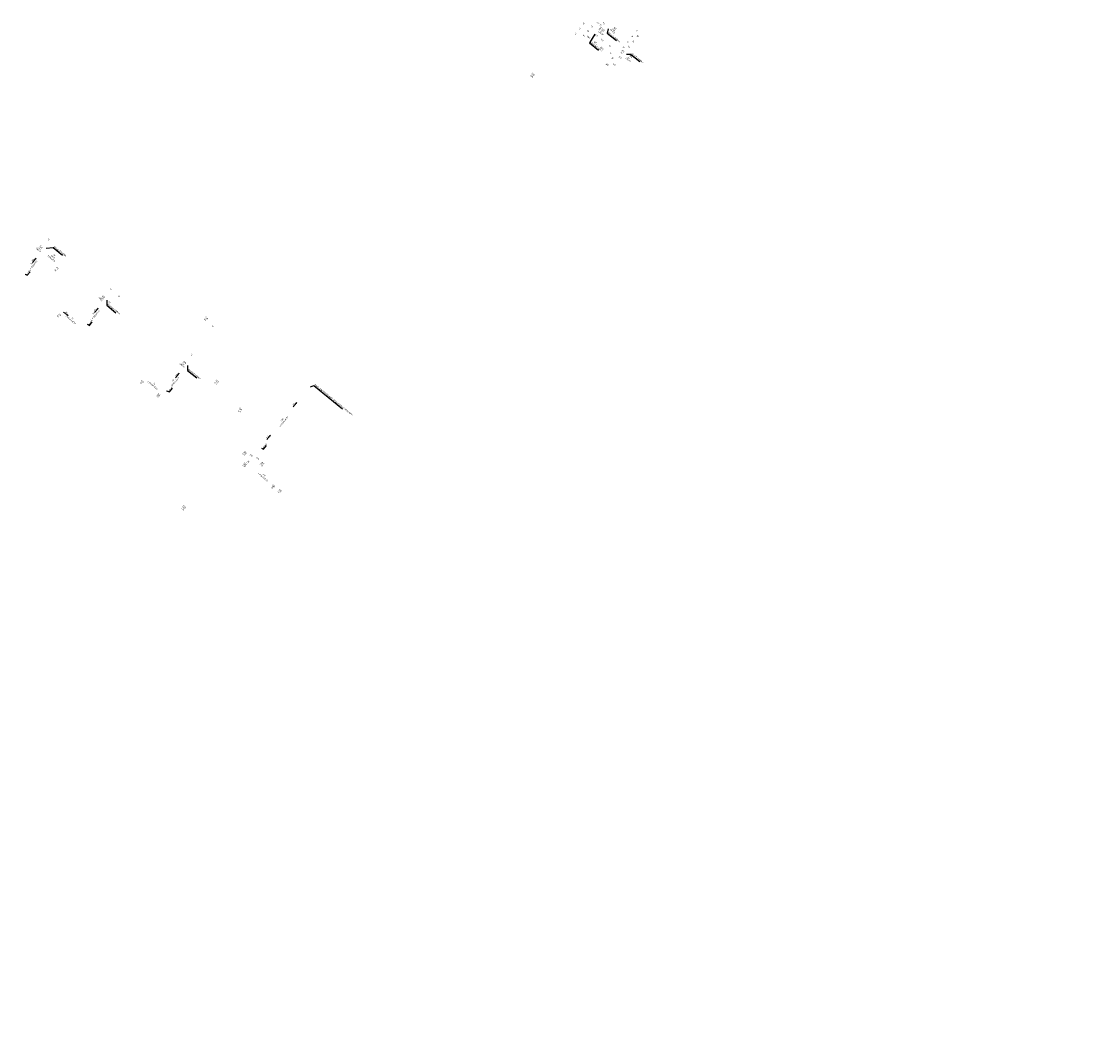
# Model space of a CAD drawing. Header units: millimetres. Extents: x -596506442 to -596040348, y -1160311056 to -1159813945.
# Tile 76 of 77: x -596272805 to -596156577, y -1160062169 to -1159953990. Entities that reach past the tile are written whole.
import ezdxf
from ezdxf import colors
from ezdxf.entities.mleader import LeaderData, LeaderLine
from ezdxf.math import Vec2, Vec3

# ---------------------------------------------------------------- set-up
doc = ezdxf.new("R2010")
doc.units = ezdxf.units.MM
for name, color, linetype in [('obrys', 7, 'Continuous'), ('ZTI-kanal_destova-popis_stoupacky', 7, 'Continuous'), ('ZTI-kanal_splaskova-popis', 7, 'Continuous'), ('ZTI-kanal_splaskova-popis_stoupacky', 7, 'Continuous')]:
    doc.layers.add(name, color=color, linetype=linetype)
doc.layers.add('ZTI-potr_studena-popis', color=7, linetype='Continuous', lineweight=13)
doc.layers.add('ZTI-zarizovaci_predmety', color=7, linetype='Continuous', lineweight=13)
doc.styles.add('ARIAL', font='arial.ttf', dxfattribs={"width": 0.8})
doc.styles.get("Standard").update_dxf_attribs({"font": 'ic-simplex.shx', "width": 0.8})

# ---------------------------------------------------------------- blocks, each defined once
blk = doc.blocks.new('spád')
h = blk.add_hatch(color=256)
h.dxf.hatch_style = 1
h.paths.add_polyline_path([(126994, 9932), (126874, 9962), (126874, 9902)])
at = {"layer": 'ZTI-potr_studena-popis'}
blk.add_line((126374, 9932), (126874, 9932), dxfattribs=at)
blk.add_lwpolyline([(126874, 9962), (126994, 9932), (126874, 9902), (126874, 9962)], dxfattribs=at)

msp = doc.modelspace()

# ---------------------------------------------------------------- block references
at = {"layer": 'ZTI-potr_studena-popis', "rotation": 51.12237113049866}
msp.add_blockref('spád', (-596315082.424, -1160100215.008), dxfattribs=at)

# ---------------------------------------------------------------- texts
at = {"layer": 'obrys', "char_height": 200, "width": 3467.51018, "attachment_point": 1, "rotation": 321.12237105}
for insert in [(-596476703.894, -1159957750.085), (-596477780.801, -1159959085.778)]:
    msp.add_mtext('\\pi2798.69709;{\\fArial|b0|i0|c238|p34;KKV50\\P\\pi1200.00677;BEZ OVLÁDACÍ PÁKY}', dxfattribs=dict(at, insert=insert))
at = {"layer": 'ZTI-kanal_splaskova-popis_stoupacky', "insert": (-596208708.185, -1159954657.974), "char_height": 200, "width": 285.09383, "attachment_point": 2, "rotation": 321.12237107, "line_spacing_factor": 0.8, "style": 'ARIAL', "bg_fill": 3, "box_fill_scale": 1, "bg_fill_color": 256, "bg_fill_transparency": 0}
msp.add_mtext('\\A1;S7', dxfattribs=at)
at = {"layer": 'ZTI-zarizovaci_predmety', "char_height": 175, "attachment_point": 2, "line_spacing_factor": 0.8, "style": 'ARIAL', "bg_fill": 3, "box_fill_scale": 1, "bg_fill_color": 256, "bg_fill_transparency": 0}
for s, insert, width, rotation in [('U', (-596212072.534, -1159954129.457), 71.27346, 321.12237106), ('WC', (-596210403.938, -1159954654.654), 296.77818, 51.80282932), ('WC', (-596210092.302, -1159956795.005), 71.27346, 321.12237106), ('U', (-596209174.457, -1159957304.924), 71.27346, 321.12237106), ('P', (-596207785.471, -1159956734.007), 71.27346, 321.12237108)]:
    msp.add_mtext(s, dxfattribs=dict(at, insert=insert, width=width, rotation=rotation))

# ---------------------------------------------------------------- next in the draw order: texts
at = {"attachment_point": 2, "line_spacing_factor": 0.8, "style": 'ARIAL', "bg_fill": 3, "box_fill_scale": 1, "bg_fill_color": 256, "bg_fill_transparency": 0}
for s, insert, char_height, width, rotation in [('U', (-596269807.377, -1159977449.664), 175, 71.27346, 321.12237106), ('75', (-596269230.957, -1159979157.14), 150, 142.54692, 321.12237107), ('75', (-596271802.792, -1159980096.12), 150, 142.54692, 51.12237106), ('PV', (-596268894.899, -1159980558.19), 175, 291.49657, 321.12237106), ('U', (-596263125.601, -1159982836.872), 175, 71.27346, 321.12237106), ('U', (-596262205.379, -1159983578.804), 175, 71.27346, 321.12237106), ('\\A1;S3', (-596268659.366, -1159985556.294), 200, 285.09383, 321.12237107), ('75', (-596267276.942, -1159985966.807), 150, 142.54692, 321.12237107), ('75', (-596265114.511, -1159985488.572), 150, 142.54692, 51.12237106), ('\\A1;S4', (-596252789.687, -1159985919.505), 200, 285.09383, 321.12237107), ('U', (-596252099.54, -1159986823.798), 175, 71.27346, 321.12237106), ('U', (-596254396.392, -1159989874.83), 175, 71.27346, 321.12237106), ('\\A1;S4', (-596259708.256, -1159992750.518), 200, 285.09383, 321.12237107), ('75', (-596258437.913, -1159993030.984), 150, 142.54692, 321.12237107), ('75', (-596256520.703, -1159992687.851), 150, 142.54692, 51.12237106), ('\\A1;S4', (-596257923.427, -1159994213.554), 200, 285.09383, 321.12237107), ('3%', (-596243485.938, -1159995268.516), 150, 142.54692, 51.12237101), ('125', (-596244744.968, -1159996946.736), 150, 142.54692, 51.12237106), ('\\A1;S5', (-596248607.831, -1160000449.803), 200, 285.09383, 321.12237107), ('\\A1;S6', (-596248610.194, -1160001700.561), 200, 285.09383, 321.12237107), ('\\A1;S7', (-596246723.749, -1160001616.428), 200, 285.09383, 321.12237107), ('110', (-596246564.87, -1160002876.254), 150, 142.54692, 321.12237107), ('\\A1;S9', (-596244812.783, -1160004518.361), 200, 285.09383, 321.12237107)]:
    msp.add_mtext(s, dxfattribs=dict(at, insert=insert, char_height=char_height, width=width, rotation=rotation))
at = {"color": 0, "lineweight": 13, "char_height": 200, "width": 500, "attachment_point": 2, "rotation": 321.12237107, "style": 'ARIAL', "bg_fill": 3, "box_fill_scale": 1, "bg_fill_color": 256, "bg_fill_true_color": 13158600, "bg_fill_transparency": 33554432}
for s, insert in [('D3', (-596251608.929, -1159992743.703)), ('D4', (-596249108.446, -1159995762.025))]:
    msp.add_mtext(s, dxfattribs=dict(at, insert=insert))
at = {"layer": 'ZTI-kanal_destova-popis_stoupacky', "color": 0, "lineweight": 13, "char_height": 200, "width": 500, "attachment_point": 2, "rotation": 321.12237107, "style": 'ARIAL', "bg_fill": 3, "box_fill_scale": 1, "bg_fill_color": 256, "bg_fill_true_color": 13158600, "bg_fill_transparency": 33554432}
for insert in [(-596217529.615, -1159959612.487), (-596255189.164, -1160006321.784)]:
    msp.add_mtext('D5', dxfattribs=dict(at, insert=insert))
at = {"layer": 'ZTI-kanal_splaskova-popis', "color": 7, "insert": (-596209248.323, -1159956592.245), "char_height": 150, "width": 198.39267, "attachment_point": 2, "rotation": 321.10841597, "style": 'ARIAL', "bg_fill": 3, "box_fill_scale": 1, "bg_fill_color": 256, "bg_fill_transparency": 0}
msp.add_mtext('50', dxfattribs=at)
at = {"layer": 'ZTI-kanal_splaskova-popis_stoupacky', "attachment_point": 2, "rotation": 321.12237107, "line_spacing_factor": 0.8, "style": 'ARIAL', "bg_fill": 3, "box_fill_scale": 1, "bg_fill_color": 256, "bg_fill_transparency": 0}
for s, insert, char_height, width in [('110\\PČK110', (-596208865.1, -1159954852.596), 150, 142.54692), ('\\A1;S9', (-596207002.071, -1159957688.839), 200, 285.09383)]:
    msp.add_mtext(s, dxfattribs=dict(at, insert=insert, char_height=char_height, width=width))
at = {"layer": 'ZTI-zarizovaci_predmety', "char_height": 175, "width": 71.27346, "attachment_point": 2, "line_spacing_factor": 0.8, "style": 'ARIAL', "bg_fill": 3, "box_fill_scale": 1, "bg_fill_color": 256, "bg_fill_transparency": 0}
for s, insert, rotation in [('U', (-596212511.895, -1159954674.399), 321.12237106), ('WC', (-596210810.303, -1159956216.114), 321.12237106), ('P', (-596207308.653, -1159956140.911), 321.12237108), ('WC', (-596209528.086, -1159958571.469), 321.12237108)]:
    msp.add_mtext(s, dxfattribs=dict(at, insert=insert, rotation=rotation))

# ---------------------------------------------------------------- next in the draw order: leaders
ml = msp.add_multileader_mtext('Standard')
ml.set_content('NAPOJENÍ NA STÁVAJÍCÍ SPLAŠKOVOU KANALIZACÍ', color=256, style='ARIAL')
ml.set_leader_properties()
ml.build(insert=Vec2(0, 0))
ml.multileader.update_dxf_attribs({"text_left_attachment_type": 5, "text_right_attachment_type": 6, "dogleg_length": 0.36, "arrow_head_size": 50})
ctx = ml.context
ctx.base_point, ctx.char_height, ctx.arrow_head_size, ctx.landing_gap_size, ctx.plane_origin, ctx.plane_x_axis, ctx.plane_y_axis = Vec3(-596241270.025, -1159993293.257), 150, 50, 0.09, Vec3(-596241657.581, -1159993448.463), Vec3(0.7784882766, -0.6276591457), Vec3(0.6276591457, 0.7784882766)
ctx.left_attachment, ctx.right_attachment = 5, 6
notes = []
notes.append((ctx, [(0, (1, 1, 0), (-596241270.305, -1159993293.031), (0.7784882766, -0.6276591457), 0.36, [(0, [(-596241657.581, -1159993448.463)], 0, [])])]))
ctx.mtext.insert, ctx.mtext.text_direction, ctx.mtext.rotation, ctx.mtext.flow_direction = Vec3(-596241133.214, -1159993123.714), Vec3(0.7784882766, -0.6276591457), 5.6046426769, 5
ctx.mtext.has_bg_fill, ctx.mtext.bg_color, ctx.mtext.bg_scale_factor, ctx.mtext.bg_transparency, ctx.mtext.use_window_bg_color = 1, -1027028792, 1.5, 0, 1
at = {"layer": 'ZTI-potr_studena-popis'}
ml = msp.add_multileader_mtext('Standard', dxfattribs=at)
ml.set_content('+3,010', color=256, style='ARIAL')
ml.set_leader_properties()
ml.build(insert=Vec2(0, 0))
ml.multileader.update_dxf_attribs({"text_left_attachment_type": 6, "text_right_attachment_type": 6, "dogleg_length": 0.36, "arrow_head_size": 50})
ctx = ml.context
ctx.base_point, ctx.char_height, ctx.arrow_head_size, ctx.landing_gap_size, ctx.plane_origin, ctx.plane_x_axis, ctx.plane_y_axis = Vec3(-596246689.864, -1160000166.958), 150, 50, 0.09, Vec3(-596246877.929, -1159999960.315), Vec3(0.626216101, 0.7796495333), Vec3(-0.7796495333, 0.626216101)
ctx.left_attachment, ctx.right_attachment = 6, 6
notes.append((ctx, [(1, (1, 1, 0), (-596246690.089, -1160000167.238), (0.626216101, 0.7796495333), 0.36, [(0, [(-596246952.243, -1160000015.454)], 0, [])])]))
ctx.mtext.insert, ctx.mtext.text_direction, ctx.mtext.rotation, ctx.mtext.flow_direction = Vec3(-596246830.144, -1160000054.169), Vec3(0.626216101, 0.7796495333), 0.8941059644, 5
ctx.mtext.has_bg_fill, ctx.mtext.bg_color, ctx.mtext.bg_scale_factor, ctx.mtext.bg_transparency, ctx.mtext.use_window_bg_color = 1, -1027028792, 1.5, 0, 1
for ctx, leaders in notes:
    for number, flags, end, landing, length, lines in leaders:
        leader = LeaderData()
        leader.index, (leader.has_last_leader_line, leader.has_dogleg_vector, leader.attachment_direction) = number, flags
        leader.last_leader_point, leader.dogleg_vector, leader.dogleg_length = Vec3(end), Vec3(landing), length
        for number, points, colour, breaks in lines:
            line = LeaderLine()
            line.index, line.vertices, line.color, line.breaks = number, Vec3.list(points), colors.encode_raw_color(colour), breaks
            leader.lines.append(line)
        ctx.leaders.append(leader)

# ---------------------------------------------------------------- next in the draw order: block references
at = {"layer": 'ZTI-potr_studena-popis', "rotation": 51.12237113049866}
msp.add_blockref('spád', (-596317922.844, -1160103737.994), dxfattribs=at)

# ---------------------------------------------------------------- next in the draw order: texts
at = {"attachment_point": 2, "rotation": 321.12237107, "line_spacing_factor": 0.8, "style": 'ARIAL', "bg_fill": 3, "box_fill_scale": 1, "bg_fill_color": 256, "bg_fill_transparency": 0}
for s, insert, char_height, width in [('\\A1;S2', (-596270637.054, -1159978241.577), 200, 285.09383), ('75', (-596269120.206, -1159980780.247), 150, 142.54692), ('\\A1;S3', (-596263904.167, -1159983605.766), 200, 285.09383), ('50', (-596268816.281, -1159985750.916), 150, 142.54692), ('50', (-596252946.601, -1159986114.127), 150, 142.54692), ('\\A1;S4', (-596255138.232, -1159990696.65), 200, 285.09383), ('50', (-596259865.171, -1159992945.14), 150, 142.54692), ('125', (-596251779.062, -1159992980.646), 150, 285.09383), ('50', (-596258080.342, -1159994408.176), 150, 142.54692), ('125', (-596249278.58, -1159995998.969), 150, 285.09383), ('110', (-596248764.745, -1160000644.425), 150, 142.54692), ('110', (-596248767.109, -1160001895.183), 150, 142.54692), ('110', (-596246880.664, -1160001811.05), 150, 142.54692), ('110', (-596244969.698, -1160004712.983), 150, 142.54692)]:
    msp.add_mtext(s, dxfattribs=dict(at, insert=insert, char_height=char_height, width=width))
at = {"color": 7, "char_height": 150, "attachment_point": 2, "style": 'ARIAL', "bg_fill": 3, "box_fill_scale": 1, "bg_fill_color": 256, "bg_fill_transparency": 0}
for s, insert, width, rotation in [('POD STROPEM', (-596269373.709, -1159979339.713), 930.33203, 321.10841592), ('V PODHLEDU', (-596271606.724, -1159980290.144), 1267.26246, 51.10841595), ('V PODHLEDU', (-596267455.251, -1159986143.522), 1267.26246, 321.10841592), ('V PODHLEDU', (-596264918.443, -1159985682.596), 1267.26246, 51.10841595), ('V PODHLEDU', (-596258616.223, -1159993207.698), 1267.26246, 321.10841592), ('V PODHLEDU', (-596256324.635, -1159992881.875), 1267.26246, 51.10841595), ('V PODHLEDU', (-596244548.9, -1159997140.76), 1267.26246, 51.10841595)]:
    msp.add_mtext(s, dxfattribs=dict(at, insert=insert, width=width, rotation=rotation))
at = {"layer": 'ZTI-kanal_destova-popis_stoupacky', "char_height": 150, "width": 285.09383, "attachment_point": 2, "rotation": 321.12237107, "line_spacing_factor": 0.8, "style": 'ARIAL', "bg_fill": 3, "box_fill_scale": 1, "bg_fill_color": 256, "bg_fill_transparency": 0}
for insert in [(-596217699.749, -1159959849.431), (-596255359.298, -1160006558.727)]:
    msp.add_mtext('125', dxfattribs=dict(at, insert=insert))
at = {"layer": 'ZTI-kanal_splaskova-popis_stoupacky', "attachment_point": 2, "rotation": 321.12237107, "line_spacing_factor": 0.8, "style": 'ARIAL', "bg_fill": 3, "box_fill_scale": 1, "bg_fill_color": 256, "bg_fill_transparency": 0}
for s, insert, char_height, width in [('\\A1;S6', (-596209956.697, -1159954812.311), 200, 285.09383), ('110\\PČK110', (-596207158.986, -1159957883.461), 150, 142.54692)]:
    msp.add_mtext(s, dxfattribs=dict(at, insert=insert, char_height=char_height, width=width))
at = {"layer": 'ZTI-zarizovaci_predmety', "char_height": 175, "width": 71.27346, "attachment_point": 2, "line_spacing_factor": 0.8, "style": 'ARIAL', "bg_fill": 3, "box_fill_scale": 1, "bg_fill_color": 256, "bg_fill_transparency": 0}
for s, insert, rotation in [('U', (-596212951.257, -1159955219.341), 321.12237106), ('WC', (-596211530.405, -1159955635.529), 321.12237106), ('P', (-596206830.075, -1159955550.515), 321.12237108), ('B', (-596208965.85, -1159957874.126), 321.12237108)]:
    msp.add_mtext(s, dxfattribs=dict(at, insert=insert, rotation=rotation))

# ---------------------------------------------------------------- next in the draw order: block references
at = {"layer": 'ZTI-potr_studena-popis'}
for p, rotation in [((-596343220.623, -1160084642.067), 51.12237113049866), ((-596336510.241, -1160090033.935), 51.12237113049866), ((-596372879.752, -1159913773.261), 321.1223711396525), ((-596327780.381, -1160097068.429), 51.12237113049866)]:
    msp.add_blockref('spád', p, dxfattribs=dict(at, rotation=rotation))

# ---------------------------------------------------------------- next in the draw order: texts
at = {"attachment_point": 2, "line_spacing_factor": 0.8, "style": 'ARIAL', "bg_fill": 3, "box_fill_scale": 1, "bg_fill_color": 256, "bg_fill_transparency": 0}
for s, insert, char_height, width, rotation in [('110\\PČK110', (-596270793.969, -1159978436.199), 150, 142.54692, 321.12237107), ('110\\PČK110', (-596264061.082, -1159983800.388), 150, 142.54692, 321.12237107), ('110\\PČK110', (-596255295.147, -1159990891.272), 150, 142.54692, 321.12237107), ('3%', (-596246326.359, -1159998791.502), 150, 142.54692, 51.12237101), ('110', (-596247985.86, -1160000758.511), 150, 142.54692, 324.79722797), ('\\A1;S8', (-596245566.84, -1160004063.976), 200, 285.09383, 321.12237107)]:
    msp.add_mtext(s, dxfattribs=dict(at, insert=insert, char_height=char_height, width=width, rotation=rotation))
at = {"layer": 'ZTI-kanal_splaskova-popis', "color": 7, "insert": (-596208155.732, -1159957805.852), "char_height": 150, "width": 198.39267, "attachment_point": 2, "rotation": 321.10841597, "style": 'ARIAL', "bg_fill": 3, "box_fill_scale": 1, "bg_fill_color": 256, "bg_fill_transparency": 0}
msp.add_mtext('110', dxfattribs=at)
at = {"layer": 'ZTI-kanal_splaskova-popis_stoupacky', "insert": (-596210113.612, -1159955006.933), "char_height": 150, "width": 142.54692, "attachment_point": 2, "rotation": 321.12237107, "line_spacing_factor": 0.8, "style": 'ARIAL', "bg_fill": 3, "box_fill_scale": 1, "bg_fill_color": 256, "bg_fill_transparency": 0}
msp.add_mtext('110\\PČK110', dxfattribs=at)
at = {"layer": 'ZTI-zarizovaci_predmety', "insert": (-596206354.611, -1159954957.608), "char_height": 175, "width": 71.27346, "attachment_point": 2, "rotation": 321.12237108, "line_spacing_factor": 0.8, "style": 'ARIAL', "bg_fill": 3, "box_fill_scale": 1, "bg_fill_color": 256, "bg_fill_transparency": 0}
msp.add_mtext('P', dxfattribs=at)

# ---------------------------------------------------------------- next in the draw order: leaders
at = {"layer": 'ZTI-potr_studena-popis'}
ml = msp.add_multileader_mtext('Standard', dxfattribs=at)
ml.set_content('+3,150', color=256, style='ARIAL')
ml.set_leader_properties()
ml.build(insert=Vec2(0, 0))
ml.multileader.update_dxf_attribs({"text_left_attachment_type": 6, "text_right_attachment_type": 6, "dogleg_length": 0.36, "arrow_head_size": 50})
ctx = ml.context
ctx.base_point, ctx.char_height, ctx.arrow_head_size, ctx.landing_gap_size, ctx.plane_origin, ctx.plane_x_axis, ctx.plane_y_axis = Vec3(-596272187.238, -1159981391.956), 150, 50, 0.09, Vec3(-596272379.362, -1159981182.042), Vec3(0.626216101, 0.7796495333), Vec3(-0.7796495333, 0.626216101)
ctx.left_attachment, ctx.right_attachment = 6, 6
notes = []
notes.append((ctx, [(1, (1, 1, 0), (-596272187.464, -1159981392.237), (0.626216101, 0.7796495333), 0.36, [(0, [(-596272453.675, -1159981237.181)], 0, [])])]))
ctx.mtext.insert, ctx.mtext.text_direction, ctx.mtext.rotation, ctx.mtext.flow_direction = Vec3(-596272327.519, -1159981279.167), Vec3(0.626216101, 0.7796495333), 0.8941059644, 5
ctx.mtext.has_bg_fill, ctx.mtext.bg_color, ctx.mtext.bg_scale_factor, ctx.mtext.bg_transparency, ctx.mtext.use_window_bg_color = 1, -1027028792, 1.5, 0, 1
ml = msp.add_multileader_mtext('Standard', dxfattribs=at)
ml.set_content('+3,230', color=256, style='ARIAL')
ml.set_leader_properties()
ml.build(insert=Vec2(0, 0))
ml.multileader.update_dxf_attribs({"text_left_attachment_type": 6, "text_right_attachment_type": 6, "dogleg_length": 0.36, "arrow_head_size": 50})
ctx = ml.context
ctx.base_point, ctx.char_height, ctx.arrow_head_size, ctx.landing_gap_size, ctx.plane_origin, ctx.plane_x_axis, ctx.plane_y_axis = Vec3(-596265481.265, -1159986798.672), 150, 50, 0.09, Vec3(-596265685.592, -1159986578.919), Vec3(0.626216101, 0.7796495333), Vec3(-0.7796495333, 0.626216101)
ctx.left_attachment, ctx.right_attachment = 6, 6
notes.append((ctx, [(1, (1, 1, 0), (-596265481.491, -1159986798.953), (0.626216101, 0.7796495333), 0.36, [(0, [(-596265759.905, -1159986634.058)], 0, [])])]))
ctx.mtext.insert, ctx.mtext.text_direction, ctx.mtext.rotation, ctx.mtext.flow_direction = Vec3(-596265621.546, -1159986685.883), Vec3(0.626216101, 0.7796495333), 0.8941059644, 5
ctx.mtext.has_bg_fill, ctx.mtext.bg_color, ctx.mtext.bg_scale_factor, ctx.mtext.bg_transparency, ctx.mtext.use_window_bg_color = 1, -1027028792, 1.5, 0, 1
ml = msp.add_multileader_mtext('Standard', dxfattribs=at)
ml.set_content('+3,235', color=256, style='ARIAL')
ml.set_leader_properties()
ml.build(insert=Vec2(0, 0))
ml.multileader.update_dxf_attribs({"text_left_attachment_type": 6, "text_right_attachment_type": 6, "dogleg_length": 0.36, "arrow_head_size": 50})
ctx = ml.context
ctx.base_point, ctx.char_height, ctx.arrow_head_size, ctx.landing_gap_size, ctx.plane_origin, ctx.plane_x_axis, ctx.plane_y_axis = Vec3(-596256829.729, -1159993954.435), 150, 50, 0.09, Vec3(-596256966.522, -1159993608.702), Vec3(0.626216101, 0.7796495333), Vec3(-0.7796495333, 0.626216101)
ctx.left_attachment, ctx.right_attachment = 6, 6
notes.append((ctx, [(1, (1, 1, 0), (-596256829.955, -1159993954.716), (0.626216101, 0.7796495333), 0.36, [(0, [(-596257193.386, -1159993853.123)], 0, [])])]))
ctx.mtext.insert, ctx.mtext.text_direction, ctx.mtext.rotation, ctx.mtext.flow_direction = Vec3(-596256970.01, -1159993841.646), Vec3(0.626216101, 0.7796495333), 0.8941059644, 5
ctx.mtext.has_bg_fill, ctx.mtext.bg_color, ctx.mtext.bg_scale_factor, ctx.mtext.bg_transparency, ctx.mtext.use_window_bg_color = 1, -1027028792, 1.5, 0, 1
for ctx, leaders in notes:
    for number, flags, end, landing, length, lines in leaders:
        leader = LeaderData()
        leader.index, (leader.has_last_leader_line, leader.has_dogleg_vector, leader.attachment_direction) = number, flags
        leader.last_leader_point, leader.dogleg_vector, leader.dogleg_length = Vec3(end), Vec3(landing), length
        for number, points, colour, breaks in lines:
            line = LeaderLine()
            line.index, line.vertices, line.color, line.breaks = number, Vec3.list(points), colors.encode_raw_color(colour), breaks
            leader.lines.append(line)
        ctx.leaders.append(leader)

# ---------------------------------------------------------------- next in the draw order: texts
at = {"char_height": 150, "width": 142.54692, "attachment_point": 2, "line_spacing_factor": 0.8, "style": 'ARIAL', "bg_fill": 3, "box_fill_scale": 1, "bg_fill_color": 256, "bg_fill_transparency": 0}
for s, insert, rotation in [('3%', (-596271624.138, -1159979695.576), 51.12237101), ('3%', (-596264913.756, -1159985087.443), 51.12237101), ('50', (-596263263.685, -1159984255.295), 321.12237107), ('3%', (-596267933.261, -1159985369.747), 321.12237102), ('3%', (-596256183.896, -1159992121.937), 51.12237101), ('125', (-596248420.658, -1160001505.71), 51.12237106), ('110', (-596247272.402, -1160001094.89), 321.12237107), ('75', (-596245733.067, -1160004251.089), 321.12237107)]:
    msp.add_mtext(s, dxfattribs=dict(at, insert=insert, rotation=rotation))
at = {"color": 7, "insert": (-596246715.309, -1160003114.565), "char_height": 150, "width": 1267.26246, "attachment_point": 2, "rotation": 321.10841592, "style": 'ARIAL', "bg_fill": 3, "box_fill_scale": 1, "bg_fill_color": 256, "bg_fill_transparency": 0}
msp.add_mtext('V PODHLEDU', dxfattribs=at)
at = {"layer": 'ZTI-kanal_splaskova-popis', "color": 7, "char_height": 150, "width": 198.39267, "attachment_point": 2, "rotation": 321.10841597, "style": 'ARIAL', "bg_fill": 3, "box_fill_scale": 1, "bg_fill_color": 256, "bg_fill_transparency": 0}
for s, insert in [('75', (-596211215.238, -1159954451.306)), ('110', (-596210066.169, -1159955932.854)), ('50', (-596206267.862, -1159955499.662)), ('110', (-596208767.677, -1159958564.85))]:
    msp.add_mtext(s, dxfattribs=dict(at, insert=insert))

# ---------------------------------------------------------------- next in the draw order: leaders
ml = msp.add_multileader_mtext('Standard')
ml.set_content('REVIZNÍ DVÍŘKA', color=256, style='ARIAL')
ml.set_leader_properties()
ml.build(insert=Vec2(0, 0))
ml.multileader.update_dxf_attribs({"text_left_attachment_type": 5, "text_right_attachment_type": 6, "dogleg_length": 0.36, "arrow_head_size": 50})
ctx = ml.context
ctx.base_point, ctx.char_height, ctx.arrow_head_size, ctx.landing_gap_size, ctx.plane_origin, ctx.plane_x_axis, ctx.plane_y_axis = Vec3(-596269391.065, -1159978400.029), 150, 50, 0.09, Vec3(-596270137.695, -1159978499.368), Vec3(0.7784882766, -0.6276591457), Vec3(0.6276591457, 0.7784882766)
ctx.left_attachment, ctx.right_attachment = 5, 6
notes = []
notes.append((ctx, [(0, (1, 1, 0), (-596269391.346, -1159978399.803), (0.7784882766, -0.6276591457), 0.36, [(0, [(-596270189.271, -1159978479.188)], 0, [])])]))
ctx.mtext.insert, ctx.mtext.text_direction, ctx.mtext.rotation, ctx.mtext.flow_direction = Vec3(-596269254.255, -1159978230.486), Vec3(0.7784882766, -0.6276591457), 5.6046426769, 5
ctx.mtext.has_bg_fill, ctx.mtext.bg_color, ctx.mtext.bg_scale_factor, ctx.mtext.bg_transparency, ctx.mtext.use_window_bg_color = 1, -1027028792, 1.5, 0, 1
ml = msp.add_multileader_mtext('Standard')
ml.set_content('REVIZNÍ DVÍŘKA', color=256, style='ARIAL')
ml.set_leader_properties()
ml.build(insert=Vec2(0, 0))
ml.multileader.update_dxf_attribs({"text_left_attachment_type": 5, "text_right_attachment_type": 6, "dogleg_length": 0.36, "arrow_head_size": 50})
ctx = ml.context
ctx.base_point, ctx.char_height, ctx.arrow_head_size, ctx.landing_gap_size, ctx.plane_origin, ctx.plane_x_axis, ctx.plane_y_axis = Vec3(-596254892.605, -1159991653.166), 150, 50, 0.09, Vec3(-596254837.341, -1159991087.313), Vec3(0.7784882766, -0.6276591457), Vec3(0.6276591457, 0.7784882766)
ctx.left_attachment, ctx.right_attachment = 5, 6
notes.append((ctx, [(0, (1, 1, 0), (-596254892.886, -1159991652.94), (0.7784882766, -0.6276591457), 0.36, [(0, [(-596254888.916, -1159991067.133)], 0, [])])]))
ctx.mtext.insert, ctx.mtext.text_direction, ctx.mtext.rotation, ctx.mtext.flow_direction = Vec3(-596254755.795, -1159991483.622), Vec3(0.7784882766, -0.6276591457), 5.6046426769, 5
ctx.mtext.has_bg_fill, ctx.mtext.bg_color, ctx.mtext.bg_scale_factor, ctx.mtext.bg_transparency, ctx.mtext.use_window_bg_color = 1, -1027028792, 1.5, 0, 1
for ctx, leaders in notes:
    for number, flags, end, landing, length, lines in leaders:
        leader = LeaderData()
        leader.index, (leader.has_last_leader_line, leader.has_dogleg_vector, leader.attachment_direction) = number, flags
        leader.last_leader_point, leader.dogleg_vector, leader.dogleg_length = Vec3(end), Vec3(landing), length
        for number, points, colour, breaks in lines:
            line = LeaderLine()
            line.index, line.vertices, line.color, line.breaks = number, Vec3.list(points), colors.encode_raw_color(colour), breaks
            leader.lines.append(line)
        ctx.leaders.append(leader)

# ---------------------------------------------------------------- next in the draw order: texts
at = {"layer": 'ZTI-kanal_splaskova-popis', "color": 7, "attachment_point": 2, "style": 'ARIAL', "bg_fill": 3, "box_fill_scale": 1, "bg_fill_color": 256, "bg_fill_transparency": 0}
for s, insert, char_height, width, rotation in [('50', (-596211620.37, -1159954953.793), 150, 198.39267, 321.10841597), ('PVP100', (-596210468.16, -1159954167.295), 125, 546.89647, 321.10841592), ('110', (-596210706.608, -1159955416.498), 150, 198.39267, 321.10841597), ('75', (-596206737.713, -1159956082.42), 150, 198.39267, 321.10841597)]:
    msp.add_mtext(s, dxfattribs=dict(at, insert=insert, char_height=char_height, width=width, rotation=rotation))

# ---------------------------------------------------------------- next in the draw order: leaders
ml = msp.add_multileader_mtext('Standard')
ml.set_content('REVIZNÍ DVÍŘKA', color=256, style='ARIAL')
ml.set_leader_properties()
ml.build(insert=Vec2(0, 0))
ml.multileader.update_dxf_attribs({"text_left_attachment_type": 5, "text_right_attachment_type": 6, "dogleg_length": 0.36, "arrow_head_size": 50})
ctx = ml.context
ctx.base_point, ctx.char_height, ctx.arrow_head_size, ctx.landing_gap_size, ctx.plane_origin, ctx.plane_x_axis, ctx.plane_y_axis = Vec3(-596263611.674, -1159984623.383), 150, 50, 0.09, Vec3(-596263556.409, -1159984057.531), Vec3(0.7784882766, -0.6276591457), Vec3(0.6276591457, 0.7784882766)
ctx.left_attachment, ctx.right_attachment = 5, 6
notes = []
notes.append((ctx, [(0, (1, 1, 0), (-596263611.954, -1159984623.157), (0.7784882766, -0.6276591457), 0.36, [(0, [(-596263607.985, -1159984037.351)], 0, [])])]))
ctx.mtext.insert, ctx.mtext.text_direction, ctx.mtext.rotation, ctx.mtext.flow_direction = Vec3(-596263474.863, -1159984453.84), Vec3(0.7784882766, -0.6276591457), 5.6046426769, 5
ctx.mtext.has_bg_fill, ctx.mtext.bg_color, ctx.mtext.bg_scale_factor, ctx.mtext.bg_transparency, ctx.mtext.use_window_bg_color = 1, -1027028792, 1.5, 0, 1
for ctx, leaders in notes:
    for number, flags, end, landing, length, lines in leaders:
        leader = LeaderData()
        leader.index, (leader.has_last_leader_line, leader.has_dogleg_vector, leader.attachment_direction) = number, flags
        leader.last_leader_point, leader.dogleg_vector, leader.dogleg_length = Vec3(end), Vec3(landing), length
        for number, points, colour, breaks in lines:
            line = LeaderLine()
            line.index, line.vertices, line.color, line.breaks = number, Vec3.list(points), colors.encode_raw_color(colour), breaks
            leader.lines.append(line)
        ctx.leaders.append(leader)

# ---------------------------------------------------------------- next in the draw order: texts
at = {"layer": 'ZTI-kanal_splaskova-popis', "color": 7, "char_height": 150, "width": 198.39267, "attachment_point": 2, "rotation": 321.10841597, "style": 'ARIAL', "bg_fill": 3, "box_fill_scale": 1, "bg_fill_color": 256, "bg_fill_transparency": 0}
for s, insert in [('75', (-596209919.777, -1159954118.013)), ('50', (-596212038.033, -1159955471.822)), ('75', (-596207215.907, -1159956675.526))]:
    msp.add_mtext(s, dxfattribs=dict(at, insert=insert))

# ---------------------------------------------------------------- next in the draw order: texts
at = {"layer": 'ZTI-zarizovaci_predmety', "insert": (-596207829.147, -1159957143.913), "char_height": 175, "width": 315.41853, "attachment_point": 2, "rotation": 321.12237106, "line_spacing_factor": 0.8, "style": 'ARIAL', "bg_fill": 3, "box_fill_scale": 1, "bg_fill_color": 256, "bg_fill_transparency": 0}
msp.add_mtext('PV', dxfattribs=at)

# ---------------------------------------------------------------- next in the draw order: leaders
ml = msp.add_multileader_mtext('Standard')
ml.set_content('REVIZNÍ DVÍŘKA', color=256, style='ARIAL')
ml.set_leader_properties()
ml.build(insert=Vec2(0, 0))
ml.multileader.update_dxf_attribs({"text_left_attachment_type": 5, "text_right_attachment_type": 6, "dogleg_length": 0.36, "arrow_head_size": 50})
ctx = ml.context
ctx.base_point, ctx.char_height, ctx.arrow_head_size, ctx.landing_gap_size, ctx.plane_origin, ctx.plane_x_axis, ctx.plane_y_axis = Vec3(-596211517.63, -1159956280.036), 150, 50, 0.09, Vec3(-596210589.709, -1159955321.73), Vec3(0.7784882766, -0.6276591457), Vec3(0.6276591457, 0.7784882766)
ctx.left_attachment, ctx.right_attachment = 5, 6
notes = []
notes.append((ctx, [(0, (1, 1, 0), (-596211517.91, -1159956279.81), (0.7784882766, -0.6276591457), 0.36, [(0, [(-596210895.586, -1159955299.251)], 0, [])])]))
ctx.mtext.insert, ctx.mtext.text_direction, ctx.mtext.rotation, ctx.mtext.flow_direction = Vec3(-596211380.82, -1159956110.492), Vec3(0.7784882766, -0.6276591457), 5.6046426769, 5
ctx.mtext.has_bg_fill, ctx.mtext.bg_color, ctx.mtext.bg_scale_factor, ctx.mtext.bg_transparency, ctx.mtext.use_window_bg_color = 1, -1027028792, 1.5, 0, 1
for ctx, leaders in notes:
    for number, flags, end, landing, length, lines in leaders:
        leader = LeaderData()
        leader.index, (leader.has_last_leader_line, leader.has_dogleg_vector, leader.attachment_direction) = number, flags
        leader.last_leader_point, leader.dogleg_vector, leader.dogleg_length = Vec3(end), Vec3(landing), length
        for number, points, colour, breaks in lines:
            line = LeaderLine()
            line.index, line.vertices, line.color, line.breaks = number, Vec3.list(points), colors.encode_raw_color(colour), breaks
            leader.lines.append(line)
        ctx.leaders.append(leader)

# ---------------------------------------------------------------- next in the draw order: texts
at = {"layer": 'ZTI-kanal_splaskova-popis_stoupacky', "insert": (-596208005.591, -1159957290.871), "char_height": 150, "width": 142.54692, "attachment_point": 2, "rotation": 321.12237107, "line_spacing_factor": 0.8, "style": 'ARIAL', "bg_fill": 3, "box_fill_scale": 1, "bg_fill_color": 256, "bg_fill_transparency": 0}
msp.add_mtext('75', dxfattribs=at)

# ---------------------------------------------------------------- next in the draw order: leaders
ml = msp.add_multileader_mtext('Standard')
ml.set_content('REVIZNÍ DVÍŘKA', color=256, style='ARIAL')
ml.set_leader_properties()
ml.build(insert=Vec2(0, 0))
ml.multileader.update_dxf_attribs({"text_left_attachment_type": 5, "text_right_attachment_type": 6, "dogleg_length": 0.36, "arrow_head_size": 50})
ctx = ml.context
ctx.base_point, ctx.char_height, ctx.arrow_head_size, ctx.landing_gap_size, ctx.plane_origin, ctx.plane_x_axis, ctx.plane_y_axis = Vec3(-596209595.391, -1159955249.672), 150, 50, 0.09, Vec3(-596209188.201, -1159954765.315), Vec3(0.7784882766, -0.6276591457), Vec3(0.6276591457, 0.7784882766)
ctx.left_attachment, ctx.right_attachment = 5, 6
notes = []
notes.append((ctx, [(0, (1, 1, 0), (-596209595.672, -1159955249.446), (0.7784882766, -0.6276591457), 0.36, [(0, [(-596209494.078, -1159954742.836)], 0, [])])]))
ctx.mtext.insert, ctx.mtext.text_direction, ctx.mtext.rotation, ctx.mtext.flow_direction = Vec3(-596209458.581, -1159955080.129), Vec3(0.7784882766, -0.6276591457), 5.6046426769, 5
ctx.mtext.has_bg_fill, ctx.mtext.bg_color, ctx.mtext.bg_scale_factor, ctx.mtext.bg_transparency, ctx.mtext.use_window_bg_color = 1, -1027028792, 1.5, 0, 1
for ctx, leaders in notes:
    for number, flags, end, landing, length, lines in leaders:
        leader = LeaderData()
        leader.index, (leader.has_last_leader_line, leader.has_dogleg_vector, leader.attachment_direction) = number, flags
        leader.last_leader_point, leader.dogleg_vector, leader.dogleg_length = Vec3(end), Vec3(landing), length
        for number, points, colour, breaks in lines:
            line = LeaderLine()
            line.index, line.vertices, line.color, line.breaks = number, Vec3.list(points), colors.encode_raw_color(colour), breaks
            leader.lines.append(line)
        ctx.leaders.append(leader)

# ---------------------------------------------------------------- next in the draw order: leaders
ml = msp.add_multileader_mtext('Standard')
ml.set_content('REVIZNÍ DVÍŘKA', color=256, style='ARIAL')
ml.set_leader_properties()
ml.build(insert=Vec2(0, 0))
ml.multileader.update_dxf_attribs({"text_left_attachment_type": 5, "text_right_attachment_type": 6, "dogleg_length": 0.36, "arrow_head_size": 50})
ctx = ml.context
ctx.base_point, ctx.char_height, ctx.arrow_head_size, ctx.landing_gap_size, ctx.plane_origin, ctx.plane_x_axis, ctx.plane_y_axis = Vec3(-596207073.383, -1159957513.956), 150, 50, 0.09, Vec3(-596207254.546, -1159957555.928), Vec3(0.7784882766, -0.6276591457), Vec3(0.6276591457, 0.7784882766)
ctx.left_attachment, ctx.right_attachment = 5, 6
notes = []
notes.append((ctx, [(0, (1, 1, 0), (-596207073.663, -1159957513.73), (0.7784882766, -0.6276591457), 0.36, [(0, [(-596207560.422, -1159957533.449)], 0, [])])]))
ctx.mtext.insert, ctx.mtext.text_direction, ctx.mtext.rotation, ctx.mtext.flow_direction = Vec3(-596206936.572, -1159957344.413), Vec3(0.7784882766, -0.6276591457), 5.6046426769, 5
ctx.mtext.has_bg_fill, ctx.mtext.bg_color, ctx.mtext.bg_scale_factor, ctx.mtext.bg_transparency, ctx.mtext.use_window_bg_color = 1, -1027028792, 1.5, 0, 1
for ctx, leaders in notes:
    for number, flags, end, landing, length, lines in leaders:
        leader = LeaderData()
        leader.index, (leader.has_last_leader_line, leader.has_dogleg_vector, leader.attachment_direction) = number, flags
        leader.last_leader_point, leader.dogleg_vector, leader.dogleg_length = Vec3(end), Vec3(landing), length
        for number, points, colour, breaks in lines:
            line = LeaderLine()
            line.index, line.vertices, line.color, line.breaks = number, Vec3.list(points), colors.encode_raw_color(colour), breaks
            leader.lines.append(line)
        ctx.leaders.append(leader)

doc.saveas('drawing.dxf')
